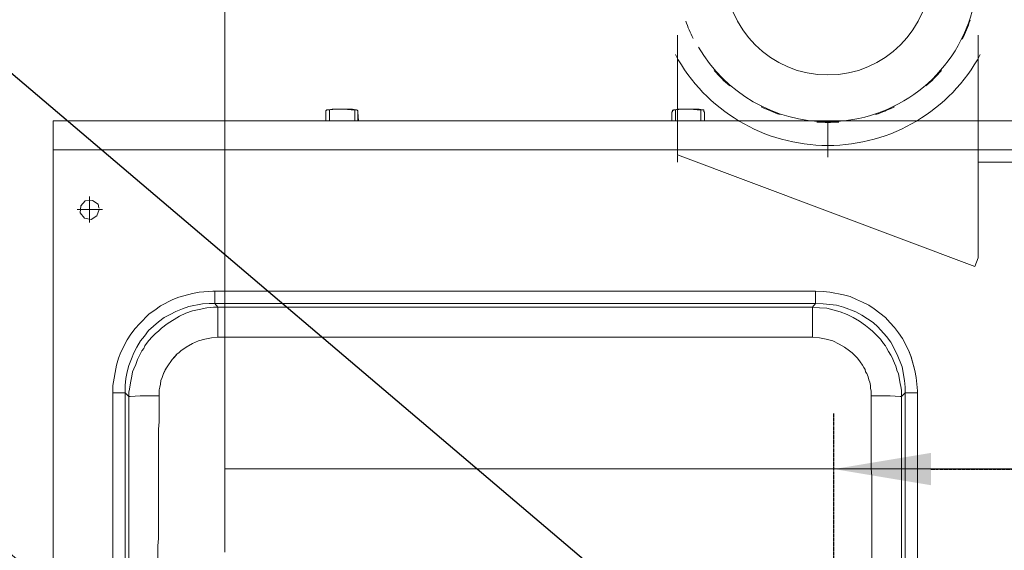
# Model space of a CAD drawing. Header units: millimetres. Extents: x -125266 to 274256, y -711690 to -301689.
# Tile 171 of 256: x -51838 to -51412, y -361320 to -361090. Entities that reach past the tile are written whole.
import ezdxf

# ---------------------------------------------------------------- set-up
doc = ezdxf.new("R2010")
doc.units = ezdxf.units.MM
doc.header["$PDMODE"] = 98
doc.linetypes.add('CONTINOUS', pattern=[0])
doc.linetypes.add('HIDDEN2', pattern=[0.1875, 0.125, -0.0625])
doc.layers.get('Defpoints').update_dxf_attribs({"lineweight": 5})
for name, color, linetype, lineweight in [('ARCH', 7, 'Continuous', 0), ('Equipment', 8, 'Continuous', 0), ('HOOD', 6, 'Continuous', 0), ('HVAC', 170, 'Continuous', 5), ('MEPTEK HVAC-Kitchen Exhaust Air Duct', 30, 'Continuous', 30), ('MEPTEK HVAC-Kitchen Fresh Air Duct', 3, 'Continuous', 30), ('MEPTEK-TEXT1', 7, 'Continuous', 30), ('P-PIPE', 3, 'Continuous', 9), ('P-PIPE-CNTR', 3, 'Continuous', 9)]:
    doc.layers.add(name, color=color, linetype=linetype, lineweight=lineweight)
doc.layers.add('Light Equipment', color=8, linetype='Continuous')
doc.layers.add('Model_Top', color=7, linetype='Continuous')
doc.styles.get("Standard").update_dxf_attribs({"font": 'ARIALN.TTF'})
doc.styles.add('Times New Roman', font='times.ttf', dxfattribs={"height": 150})
doc.dimstyles.new('ARA-125', dxfattribs={"dimtxt": 200, "dimasz": 75, "dimexe": 0, "dimexo": 75, "dimgap": 7.5, "dimtad": 0, "dimdec": 0, "dimrnd": 5, "dimdsep": 46, "dimtxsty": 'Times New Roman', "dimblk": 'ARCHTICK', "dimcen": 56.25, "dimdle": 56.25, "dimclrd": 256, "dimclre": 256, "dimclrt": 256, "dimazin": 3, "dimtfac": 1, "dimtdec": 0, "dimtix": 1, "dimtmove": 1, "dimatfit": 3, "dimfxl": 0, "dimtolj": 1, "dimlwd": -1, "dimlwe": 0, "dimarcsym": 0})
doc.dimstyles.new('Copy of Standard', dxfattribs={"dimtxt": 70, "dimasz": 42, "dimexe": 24, "dimexo": 24, "dimgap": 24, "dimtad": 1, "dimtoh": 1, "dimdec": 0, "dimzin": 0, "dimdsep": 46, "dimtxsty": 'Standard', "dimcen": 0.09, "dimadec": 0, "dimazin": 0, "dimtfac": 1, "dimtdec": 0, "dimtofl": 0, "dimtmove": 0, "dimatfit": 3, "dimfxl": 0, "dimtolj": 1, "dimtzin": 0, "dimarcsym": 0})

# ---------------------------------------------------------------- blocks, each defined once
blk = doc.blocks.new('A$Cd18de8f6')
at = {"layer": 'Equipment'}
for points in [[(0, 659.72), (0, 654.64), (0, 17.64)], [(25.92, 596.13), (25.92, 119.71), (27.53, 110.89), (28.33, 107.95), (29.4, 105.28), (32.07, 99.93), (33.67, 97.53), (35.54, 95.12), (37.41, 92.99), (41.69, 88.71), (44.09, 87.11), (46.5, 85.24), (51.84, 82.57), (54.51, 81.5), (60.39, 79.89), (63.33, 79.36), (69.21, 78.82), (70.01, 78.82), (330.26, 78.82), (333.47, 79.09), (336.41, 79.36), (342.29, 80.43), (345.23, 81.23), (347.9, 82.57), (350.57, 83.63), (353.24, 84.97), (355.65, 86.57), (360.46, 90.31), (362.33, 92.45), (364.47, 94.59), (366.07, 96.99), (367.94, 99.4), (370.61, 104.74), (371.68, 107.41), (373.28, 113.29), (373.82, 116.23), (374.35, 122.11), (374.35, 598.53)], [(374.35, 122.91), (369.01, 122.91), (369.01, 595.32), (367.41, 593.72), (367.14, 596.93), (366.07, 602.81), (365.27, 605.74), (363.93, 608.68), (362.86, 611.36), (361.26, 614.03), (357.52, 618.84), (355.38, 620.98), (354.31, 622.31)], [(25.92, 122.91), (31.27, 122.91), (31.27, 595.32), (25.92, 595.32)], [(45.43, 204.94), (45.43, 189.18), (45.7, 185.97), (45.7, 138.68), (45.96, 135.47), (45.96, 124.25), (37.68, 124.25), (33.4, 124.52), (32.87, 124.52), (32.87, 122.65), (33.14, 121.31), (33.4, 119.44), (33.67, 117.84), (33.94, 116.5), (34.21, 114.9), (34.47, 113.83), (35.01, 112.49), (35.81, 110.62), (36.61, 108.48), (38.48, 104.74), (39.28, 103.67), (39.82, 102.61), (41.42, 100.47), (43.02, 98.6), (44.36, 97.26), (45.7, 96.19), (47.03, 94.86), (49.44, 92.99), (54.78, 89.78), (57.45, 88.44), (60.39, 87.37), (63.33, 86.84), (66.54, 86.04), (69.48, 85.77), (71.35, 85.77), (328.93, 85.77), (331.87, 86.04), (335.07, 86.31), (340.95, 87.91), (343.89, 88.98), (346.56, 90.31), (349.24, 91.92), (351.91, 93.79), (353.24, 94.86), (354.85, 96.19), (358.32, 99.67), (359.66, 101.54), (360.46, 102.61), (360.99, 103.41), (361.79, 105.01), (362.86, 106.61), (363.4, 107.68), (363.93, 109.02), (364.47, 110.09), (365, 111.42), (365.54, 113.56), (366.07, 114.63), (366.6, 117.3), (366.87, 118.9), (367.14, 120.24), (367.41, 121.84), (367.41, 124.52), (369.01, 122.91), (369.01, 120.51), (368.74, 117.57), (367.67, 111.69), (365.54, 106.35), (362.86, 101), (360.99, 98.6), (357.25, 94.32), (355.11, 92.45), (350.31, 89.25), (347.63, 87.91), (342.29, 85.77), (339.35, 84.97), (333.47, 84.44), (330.26, 84.17), (328.93, 85.77), (328.93, 98.86), (71.35, 98.86), (71.35, 85.77), (70.01, 84.17), (67.61, 84.17), (64.67, 84.44), (58.79, 85.5), (56.12, 86.57), (53.18, 87.64), (50.77, 88.98), (48.1, 90.31), (45.7, 92.18), (41.42, 95.93), (39.55, 98.33), (37.95, 100.47), (36.34, 103.14), (35.01, 105.54), (33.94, 108.22), (32.87, 111.16), (32.07, 113.83), (31.53, 116.77), (31.27, 119.71), (31.27, 122.91), (32.87, 124.52), (32.87, 204.94)], [(45.96, 124.25), (45.96, 121.58), (46.23, 120.51), (46.5, 119.17), (46.76, 117.57), (47.3, 116.23), (47.83, 114.63), (48.64, 113.03), (49.44, 111.69), (51.57, 108.48), (52.64, 107.41), (53.71, 106.08), (54.51, 105.54), (55.32, 104.74), (57.72, 103.14), (60.39, 101.54), (63.06, 100.47), (65.74, 99.67), (68.68, 99.13), (71.35, 98.86)], [(328.93, 98.86), (331.87, 99.13), (334.81, 99.67), (337.75, 100.47), (340.42, 101.8), (342.82, 103.14), (344.96, 104.74), (346.03, 105.54), (348.43, 107.95), (349.5, 109.55), (350.57, 110.89), (351.11, 111.96), (351.64, 112.76), (351.91, 113.83), (352.44, 114.63), (352.98, 115.97), (353.24, 117.3), (353.78, 118.37), (354.05, 119.71), (354.05, 121.04), (354.31, 122.11), (354.31, 124.25)], [(70.01, 78.82), (70.01, 84.17), (330.26, 84.17), (330.26, 78.82)], [(20.04, 43.29), (20.04, 43.55), (18.98, 46.23), (16.57, 47.83), (13.63, 47.29), (11.76, 44.89), (12.03, 41.95), (13.9, 39.81), (17.11, 39.55), (19.51, 41.15), (19.78, 42.75)], [(15.77, 49.17), (15.77, 37.94)], [(21.38, 43.55), (10.43, 43.55)], [(0, 17.64), (400, 17.64), (800, 17.64)], [(0, 6.68), (0, 9.89), (0, 17.64), (0, 5.08)], [(2.68, 17.63), (0, 17.63)], [(27.79, 17.63), (15.23, 17.63)], [(128.8, 17.63), (40.62, 17.63)], [(154.18, 17.63), (141.35, 17.63)], [(254.91, 17.63), (166.74, 17.63)], [(280.3, 17.63), (267.74, 17.63)], [(381.3, 17.63), (292.86, 17.63)], [(406.42, 17.63), (393.86, 17.63)], [(800, 5.08), (400, 5.08), (0, 5.08)], [(118.11, 1.34), (118.11, 1.07), (118.37, 0.53), (118.64, 0.27), (119.71, 0.27), (119.71, 5.08)], [(119.18, 0.27), (118.91, 0.27), (118.37, 0.53), (118.11, 0.8), (118.11, 1.34), (118.11, 5.08)], [(130.67, 5.08), (130.67, 0.27), (131.47, 0.27), (131.73, 0.53), (132, 1.07)], [(131.2, 0.27), (131.47, 0.27), (131.73, 0.53), (132, 0.8), (132, 1.34), (132.27, 5.08)], [(132, 5.08), (132, 1.34), (132.27, 5.08)], [(268.01, 1.34), (268.27, 1.07), (268.27, 0.53), (268.81, 0.27), (269.61, 0.27), (269.61, 5.08)], [(269.08, 0.27), (268.81, 0.27), (268.27, 0.8), (268.01, 1.34), (268.01, 5.08)], [(280.57, 5.08), (280.57, 0.27), (281.63, 0.27), (281.9, 0.53), (281.9, 1.07)], [(281.1, 0.27), (281.63, 0.27), (281.63, 0.53), (281.9, 0.8), (282.17, 1.34), (282.17, 5.08)], [(282.17, 1.34), (282.17, 5.08), (282.17, 1.34)], [(118.11, 1.07), (118.11, 0.8)], [(119.18, 0.27), (119.71, 0.27), (122.65, 0), (125.86, 0), (129.06, 0.27), (130.67, 0.27), (131.2, 0.27)], [(132, 0.8), (132, 1.07), (132, 1.34)], [(268.27, 1.07), (268.27, 0.8)], [(269.08, 0.27), (269.61, 0.27), (272.55, 0), (275.76, 0), (278.96, 0.27), (280.57, 0.27), (281.1, 0.27)], [(281.9, 0.8), (281.9, 1.07), (282.17, 1.34)]]:
    blk.add_lwpolyline(points, dxfattribs=at)
for points in [[(367.41, 124.52), (366.87, 124.52), (362.6, 124.25), (354.31, 124.25), (354.31, 155.78), (354.58, 158.98), (354.58, 204.94), (354.58, 593.72), (367.41, 593.72), (367.41, 204.94)], [(118.11, 1.34), (118.11, 5.08)], [(268.01, 1.34), (268.01, 5.08)]]:
    blk.add_lwpolyline(points, close=True, dxfattribs=at)
for points in [[(125.32, 0), (123.18, 0), (121.31, 0), (119.44, 0.27)], [(131.2, 0.27), (129.33, 0), (127.19, 0), (125.32, 0)], [(275.22, 0), (273.35, 0), (271.21, 0), (269.34, 0.27)], [(281.37, 0.27), (279.23, 0), (277.36, 0), (275.22, 0)]]:
    blk.add_open_spline(points, degree=3, dxfattribs=at)
blk = doc.blocks.new('ARCH')
at = {"layer": 'Light Equipment', "lineweight": 0}
for points in [[(-51705.55, -361130.54), (-51705.55, -361130.27), (-51705.29, -361129.74), (-51705.02, -361129.47), (-51703.95, -361129.47), (-51703.95, -361134.28)], [(-51704.48, -361129.47), (-51704.75, -361129.47), (-51705.29, -361129.74), (-51705.55, -361130), (-51705.55, -361130.54), (-51705.55, -361134.28)], [(-51705.55, -361130.27), (-51705.55, -361130)], [(-51704.48, -361129.47), (-51703.95, -361129.47), (-51701.01, -361129.2), (-51697.8, -361129.2), (-51694.6, -361129.47), (-51693, -361129.47), (-51692.46, -361129.47)], [(-51693, -361134.28), (-51693, -361129.47), (-51692.19, -361129.47), (-51691.93, -361129.74), (-51691.66, -361130.27)], [(-51692.46, -361129.47), (-51692.19, -361129.47), (-51691.93, -361129.74), (-51691.66, -361130), (-51691.66, -361130.54), (-51691.39, -361134.28)], [(-51691.66, -361130), (-51691.66, -361130.27), (-51691.66, -361130.54)], [(-51691.66, -361134.28), (-51691.66, -361130.54), (-51691.39, -361134.28)], [(-51555.65, -361130.54), (-51555.39, -361130.27), (-51555.39, -361129.74), (-51554.85, -361129.47), (-51554.05, -361129.47), (-51554.05, -361134.28)], [(-51554.59, -361129.47), (-51554.85, -361129.47), (-51555.39, -361130), (-51555.65, -361130.54), (-51555.65, -361134.28)], [(-51555.39, -361130.27), (-51555.39, -361130)], [(-51554.59, -361129.47), (-51554.05, -361129.47), (-51551.11, -361129.2), (-51547.91, -361129.2), (-51544.7, -361129.47), (-51543.1, -361129.47), (-51542.56, -361129.47)], [(-51543.1, -361134.28), (-51543.1, -361129.47), (-51542.03, -361129.47), (-51541.76, -361129.74), (-51541.76, -361130.27)], [(-51542.56, -361129.47), (-51542.03, -361129.47), (-51542.03, -361129.74), (-51541.76, -361130), (-51541.49, -361130.54), (-51541.49, -361134.28)], [(-51541.76, -361130), (-51541.76, -361130.27), (-51541.49, -361130.54)], [(-51541.49, -361130.54), (-51541.49, -361134.28), (-51541.49, -361130.54)], [(-51823.66, -361135.88), (-51823.66, -361139.09), (-51823.66, -361146.84), (-51823.66, -361134.28)], [(-51023.66, -361134.28), (-51423.66, -361134.28), (-51823.66, -361134.28)], [(-51820.98, -361146.83), (-51823.66, -361146.83)], [(-51823.66, -361146.84), (-51423.66, -361146.84), (-51023.66, -361146.84)], [(-51823.66, -361788.92), (-51823.66, -361783.84), (-51823.66, -361146.84)], [(-51795.87, -361146.83), (-51808.43, -361146.83)], [(-51694.87, -361146.83), (-51783.04, -361146.83)], [(-51669.48, -361146.83), (-51682.31, -361146.83)], [(-51568.75, -361146.83), (-51656.92, -361146.83)], [(-51543.36, -361146.83), (-51555.92, -361146.83)], [(-51442.36, -361146.83), (-51530.8, -361146.83)], [(-51417.24, -361146.83), (-51429.8, -361146.83)], [(-51803.62, -361172.49), (-51803.62, -361172.75), (-51804.69, -361175.43), (-51807.09, -361177.03), (-51810.03, -361176.5), (-51811.9, -361174.09), (-51811.63, -361171.15), (-51809.76, -361169.01), (-51806.56, -361168.75), (-51804.15, -361170.35), (-51803.88, -361171.95)], [(-51807.89, -361178.37), (-51807.89, -361167.14)], [(-51802.28, -361172.75), (-51813.24, -361172.75)], [(-51797.74, -361725.33), (-51797.74, -361248.91), (-51796.13, -361240.09), (-51795.33, -361237.15), (-51794.26, -361234.48), (-51791.59, -361229.13), (-51789.99, -361226.73), (-51788.12, -361224.32), (-51786.25, -361222.19), (-51781.97, -361217.91), (-51779.57, -361216.31), (-51777.16, -361214.44), (-51771.82, -361211.77), (-51769.15, -361210.7), (-51763.27, -361209.09), (-51760.33, -361208.56), (-51754.45, -361208.03), (-51753.65, -361208.03), (-51493.4, -361208.03), (-51490.19, -361208.29), (-51487.25, -361208.56), (-51481.37, -361209.63), (-51478.43, -361210.43), (-51475.76, -361211.77), (-51473.09, -361212.83), (-51470.42, -361214.17), (-51468.01, -361215.77), (-51463.2, -361219.51), (-51461.33, -361221.65), (-51459.19, -361223.79), (-51457.59, -361226.19), (-51455.72, -361228.6), (-51453.05, -361233.94), (-51451.98, -361236.62), (-51450.38, -361242.49), (-51449.84, -361245.43), (-51449.31, -361251.31), (-51449.31, -361727.73)], [(-51753.65, -361208.03), (-51753.65, -361213.37), (-51493.4, -361213.37), (-51493.4, -361208.03)], [(-51778.23, -361334.14), (-51778.23, -361318.38), (-51777.97, -361315.17), (-51777.97, -361267.88), (-51777.7, -361264.67), (-51777.7, -361253.45), (-51785.98, -361253.45), (-51790.26, -361253.72), (-51790.79, -361253.72), (-51790.79, -361251.85), (-51790.52, -361250.51), (-51790.26, -361248.64), (-51789.99, -361247.04), (-51789.72, -361245.7), (-51789.45, -361244.1), (-51789.19, -361243.03), (-51788.65, -361241.69), (-51787.85, -361239.82), (-51787.05, -361237.68), (-51785.18, -361233.94), (-51784.38, -361232.87), (-51783.84, -361231.81), (-51782.24, -361229.67), (-51780.64, -361227.8), (-51779.3, -361226.46), (-51777.97, -361225.39), (-51776.63, -361224.06), (-51774.22, -361222.19), (-51768.88, -361218.98), (-51766.21, -361217.64), (-51763.27, -361216.58), (-51760.33, -361216.04), (-51757.12, -361215.24), (-51754.18, -361214.97), (-51752.31, -361214.97), (-51494.73, -361214.97), (-51491.79, -361215.24), (-51488.59, -361215.51), (-51482.71, -361217.11), (-51479.77, -361218.18), (-51477.1, -361219.51), (-51474.42, -361221.12), (-51471.75, -361222.99), (-51470.42, -361224.06), (-51468.81, -361225.39), (-51465.34, -361228.87), (-51464, -361230.74), (-51463.2, -361231.81), (-51462.67, -361232.61), (-51461.87, -361234.21), (-51460.8, -361235.81), (-51460.26, -361236.88), (-51459.73, -361238.22), (-51459.19, -361239.29), (-51458.66, -361240.62), (-51458.13, -361242.76), (-51457.59, -361243.83), (-51457.06, -361246.5), (-51456.79, -361248.11), (-51456.52, -361249.44), (-51456.26, -361251.04), (-51456.26, -361253.72), (-51454.65, -361252.11), (-51454.65, -361249.71), (-51454.92, -361246.77), (-51455.99, -361240.89), (-51458.13, -361235.55), (-51460.8, -361230.2), (-51462.67, -361227.8), (-51466.41, -361223.52), (-51468.55, -361221.65), (-51473.36, -361218.45), (-51476.03, -361217.11), (-51481.37, -361214.97), (-51484.31, -361214.17), (-51490.19, -361213.64), (-51493.4, -361213.37), (-51494.73, -361214.97), (-51494.73, -361228.07), (-51752.31, -361228.07), (-51752.31, -361214.97), (-51753.65, -361213.37), (-51756.05, -361213.37), (-51758.99, -361213.64), (-51764.87, -361214.71), (-51767.54, -361215.77), (-51770.48, -361216.84), (-51772.89, -361218.18), (-51775.56, -361219.51), (-51777.97, -361221.39), (-51782.24, -361225.13), (-51784.11, -361227.53), (-51785.71, -361229.67), (-51787.32, -361232.34), (-51788.65, -361234.75), (-51789.72, -361237.42), (-51790.79, -361240.36), (-51791.59, -361243.03), (-51792.13, -361245.97), (-51792.39, -361248.91), (-51792.39, -361252.11), (-51790.79, -361253.72), (-51790.79, -361334.14)], [(-51777.7, -361253.45), (-51777.7, -361250.78), (-51777.43, -361249.71), (-51777.16, -361248.37), (-51776.9, -361246.77), (-51776.36, -361245.43), (-51775.83, -361243.83), (-51775.03, -361242.23), (-51774.22, -361240.89), (-51772.09, -361237.68), (-51771.02, -361236.62), (-51769.95, -361235.28), (-51769.15, -361234.75), (-51768.35, -361233.94), (-51765.94, -361232.34), (-51763.27, -361230.74), (-51760.6, -361229.67), (-51757.93, -361228.87), (-51754.99, -361228.33), (-51752.31, -361228.07)], [(-51494.73, -361228.07), (-51491.79, -361228.33), (-51488.85, -361228.87), (-51485.91, -361229.67), (-51483.24, -361231), (-51480.84, -361232.34), (-51478.7, -361233.94), (-51477.63, -361234.75), (-51475.23, -361237.15), (-51474.16, -361238.75), (-51473.09, -361240.09), (-51472.55, -361241.16), (-51472.02, -361241.96), (-51471.75, -361243.03), (-51471.22, -361243.83), (-51470.68, -361245.17), (-51470.42, -361246.5), (-51469.88, -361247.57), (-51469.62, -361248.91), (-51469.62, -361250.24), (-51469.35, -361251.31), (-51469.35, -361253.45)], [(-51797.74, -361252.11), (-51792.39, -361252.11), (-51792.39, -361724.52), (-51797.74, -361724.52)], [(-51449.31, -361252.11), (-51454.65, -361252.11), (-51454.65, -361724.52), (-51456.26, -361722.92), (-51456.52, -361726.13), (-51457.59, -361732.01), (-51458.39, -361734.95), (-51459.73, -361737.88), (-51460.8, -361740.56), (-51462.4, -361743.23), (-51466.14, -361748.04), (-51468.28, -361750.18), (-51469.35, -361751.51)]]:
    blk.add_lwpolyline(points, dxfattribs=at)
for points in [[(-51705.55, -361130.54), (-51705.55, -361134.28)], [(-51555.65, -361130.54), (-51555.65, -361134.28)], [(-51456.26, -361253.72), (-51456.79, -361253.72), (-51461.06, -361253.45), (-51469.35, -361253.45), (-51469.35, -361284.98), (-51469.08, -361288.19), (-51469.08, -361334.14), (-51469.08, -361722.92), (-51456.26, -361722.92), (-51456.26, -361334.14)]]:
    blk.add_lwpolyline(points, close=True, dxfattribs=at)
for points in [[(-51698.34, -361129.2), (-51700.48, -361129.2), (-51702.35, -361129.2), (-51704.22, -361129.47)], [(-51692.46, -361129.47), (-51694.33, -361129.2), (-51696.47, -361129.2), (-51698.34, -361129.2)], [(-51548.44, -361129.2), (-51550.31, -361129.2), (-51552.45, -361129.2), (-51554.32, -361129.47)], [(-51542.29, -361129.47), (-51544.43, -361129.2), (-51546.3, -361129.2), (-51548.44, -361129.2)]]:
    blk.add_open_spline(points, degree=3, dxfattribs=at)
at = {"layer": 'Equipment', "lineweight": 30, "xscale": -1, "rotation": 180}
blk.add_blockref('A$Cd18de8f6', (-51823.66, -361129.2), dxfattribs=at)
blk = doc.blocks.new('Suspension_plate')
at = {"layer": 'Model_Top', "color": 5}
for p, q in [((90, -10), (90, 0)), ((10, -90, 83.14), (90, -10, 83.14)), ((36.83, -29.76, 83.14), (29.76, -22.69, 83.14)), ((22.69, -29.76, 83.14), (29.76, -36.83, 83.14)), ((0, -90, 83.14), (10, -90, 83.14))]:
    blk.add_line(p, q, dxfattribs=at)
for centre, start, end in [((26.22, -26.22, 83.14), 45, 225), ((33.29, -33.29, 83.14), 225, 45)]:
    blk.add_arc(centre, 5, start, end, dxfattribs=at)
blk = doc.blocks.new('H-06')
at = {"layer": 'Model_Top'}
blk.add_blockref('Suspension_plate', (-82795.9, -343385.22), dxfattribs=at)
blk = doc.blocks.new('A$C6072246C')
at = {"layer": 'P-PIPE', "color": 4, "lineweight": 13}
for p, q in [((-618.64, -2775.11), (-618.66, -3209.37)), ((-673.63, -3209.36), (-651.42, -3209.36)), ((-577.23, -3209.37), (-651.85, -3209.36)), ((-573.44, -3210.79), (-577.23, -3209.37)), ((-573.44, -3210.79), (-621.73, -3339.54)), ((-651.85, -3339.54), (-621.73, -3339.54)), ((-618.67, -3339.54), (-621.47, -3339.54))]:
    blk.add_line(p, q, dxfattribs=at)
at = {"layer": 'P-PIPE', "color": 1, "lineweight": 13}
for p, q in [((-485.78, -3535.61), (-485.74, -2775.12)), ((-2403.24, -3535.45), (-449.67, -3535.57))]:
    blk.add_line(p, q, dxfattribs=at)
at = {"layer": 'P-PIPE', "color": 4, "lineweight": 13, "flags": 128}
blk.add_lwpolyline([(-651.44, -3339.54), (-659.75, -3339.54), (-673.66, -3339.54)], dxfattribs=at)
at = {"layer": 'P-PIPE', "color": 4, "lineweight": 13}
for radius, start, end in [(75, 359.9967, 61.6794), (64.69, 359.9967, 74.9967), (65, 63.559, 71.4343), (65, 40.794, 49.1993), (44.45, 0, 180), (65, 18.559, 26.4343), (65, 359.9967, 4.1993), (44.45, 180, 0), (64.69, 299.9967, 359.9967), (75, 298.314, 359.9967), (65, 355.794, 359.9967), (65, 333.559, 341.4343), (65, 310.794, 319.1993), (65, 288.9506, 296.1319)]:
    blk.add_arc((-700.82, -3274.45), radius, start, end, dxfattribs=at)
at = {"layer": 'P-PIPE-CNTR', "color": 4, "lineweight": 13}
blk.add_line((-635.97, -3274.45), (-620.82, -3274.45), dxfattribs=at)
blk = doc.blocks.new('_ArchTick')
at = {"color": 0, "linetype": 'ByBlock', "const_width": 0.15}
blk.add_lwpolyline([(-0.5, -0.5), (0.5, 0.5)], dxfattribs=at)
blk = doc.blocks.new('*D1656')
at = {"layer": 'Defpoints', "color": 0, "transparency": 16777216}
for p in [(-52573.38, -360787.26, 5.05), (-51685.49, -361454.91), (-51728.31, -361505.31, 1.65)]:
    blk.add_point(p, dxfattribs=at)
at = {"layer": 'MEPTEK HVAC-Kitchen Exhaust Air Duct', "color": 0, "linetype": 'HIDDEN2', "lineweight": -2, "transparency": 16777216}
for p, q in [((-52557.84, -360768.97), (-52515.02, -360718.58)), ((-52498.55, -360764.06), (-51717.5, -361427.72)), ((-51712.77, -361487.02), (-51669.95, -361436.62))]:
    blk.add_line(p, q, dxfattribs=at)
at = {"layer": 'MEPTEK HVAC-Kitchen Exhaust Air Duct', "color": 0, "transparency": 16777216}
for points in [[(-52494.02, -360758.73), (-52503.08, -360769.39), (-52530.56, -360736.86)], [(-51712.97, -361422.38), (-51722.03, -361433.05), (-51685.49, -361454.91)]]:
    blk.add_solid(points, dxfattribs=at)
at = {"layer": 'MEPTEK HVAC-Kitchen Exhaust Air Duct', "color": 0, "transparency": 16777216, "insert": (-52069.34, -361050.36), "char_height": 70, "attachment_point": 5, "rotation": 319.6456, "bg_fill": 3, "box_fill_scale": 1.1, "bg_fill_color": 256, "bg_fill_true_color": 13158600, "bg_fill_transparency": 0}
blk.add_mtext('\\A1;1109', dxfattribs=at)
blk = doc.blocks.new('*D1657')
at = {"layer": 'Defpoints', "color": 0, "transparency": 16777216}
for p in [(-49351.19, -361285.15), (-51485.5, -361594.54, 1.51), (-49351.19, -361594.54, 0.02)]:
    blk.add_point(p, dxfattribs=at)
at = {"layer": 'MEPTEK HVAC-Kitchen Exhaust Air Duct', "color": 0, "linetype": 'HIDDEN2', "lineweight": -2, "transparency": 16777216}
for p, q in [((-51485.5, -361570.54), (-51485.5, -361261.15)), ((-49351.19, -361570.54), (-49351.19, -361261.15)), ((-51443.5, -361285.15), (-49393.19, -361285.15))]:
    blk.add_line(p, q, dxfattribs=at)
at = {"layer": 'MEPTEK HVAC-Kitchen Exhaust Air Duct', "color": 0, "transparency": 16777216}
for points in [[(-51443.5, -361278.15), (-51443.5, -361292.15), (-51485.5, -361285.15)], [(-49393.19, -361278.15), (-49393.19, -361292.15), (-49351.19, -361285.15)]]:
    blk.add_solid(points, dxfattribs=at)
at = {"layer": 'MEPTEK HVAC-Kitchen Exhaust Air Duct', "color": 0, "transparency": 16777216, "insert": (-50418.34, -361225.41), "char_height": 70, "attachment_point": 5, "bg_fill": 3, "box_fill_scale": 1.1, "bg_fill_color": 256, "bg_fill_true_color": 13158600, "bg_fill_transparency": 0}
blk.add_mtext('\\A1;2134', dxfattribs=at)

msp = doc.modelspace()

# ---------------------------------------------------------------- linework, layer by layer
at = {"layer": 'MEPTEK HVAC-Kitchen Exhaust Air Duct'}
msp.add_line((-51582.62, -361333.85, 1.65), (-52427.69, -360615.8, 4.49), dxfattribs=at)

# ---------------------------------------------------------------- block references
at = {"layer": 'ARCH'}
msp.add_blockref('ARCH', (0, 0), dxfattribs=at)
at = {"layer": 'HOOD'}
msp.add_blockref('H-06', (30912.24, -17619.32), dxfattribs=at)
at = {"layer": 'HVAC', "rotation": 270}
msp.add_blockref('A$C6072246C', (-48213.67, -361770.81), dxfattribs=at)

# ---------------------------------------------------------------- leaders
at = {"layer": 'MEPTEK HVAC-Kitchen Fresh Air Duct', "linetype": 'CONTINOUS', "lineweight": -2, "ltscale": 25}
msp.add_leader([(-52439.53, -359997.67, -11.79), (-52439.53, -362710.48, -11.79), (-50711.38, -362710.48, -11.79)], dimstyle='ARA-125', override={"dimtxt": 150, "dimasz": 150}, dxfattribs=at)

# ---------------------------------------------------------------- next in the draw order: dimensions: what is measured, and where the dimension line sits
at = {"layer": 'MEPTEK HVAC-Kitchen Exhaust Air Duct'}
dim = msp.add_aligned_dim(p1=(-52573.38, -360787.26, 5.05), p2=(-51728.31, -361505.31, 1.65), distance=66.13, dimstyle='Copy of Standard', override={"dimfxl": 1.66875, "dimtfill": 1, "dimarcsym": 2}, dxfattribs=at)
dim.commit()
dim.dimension.update_dxf_attribs({"geometry": '*D1656', "text_midpoint": (-52069.34, -361050.36)})
dim = msp.add_linear_dim(base=(-49351.19, -361285.15), p1=(-51485.5, -361594.54, 1.51), p2=(-49351.19, -361594.54, 0.02), dimstyle='Copy of Standard', override={"dimfxl": 1.66875, "dimtfill": 1, "dimarcsym": 2}, dxfattribs=at)
dim.commit()
dim.dimension.update_dxf_attribs({"geometry": '*D1657', "text_midpoint": (-50418.34, -361225.41)})

# ---------------------------------------------------------------- next in the draw order: texts
at = {"layer": 'MEPTEK-TEXT1', "char_height": 350, "attachment_point": 1}
for s, insert, width in [('{\\fCalibri|b0|i0|c0|p34;\\H1.28571x;\\C1;GENERAL GUIDELINES-HVAC :\\P\\fArial Narrow|b0|i0|c0|p34;\\H0.88889x;\\C256;\\P\\fCalibri|b0|i0|c0|p34;\\C4;DUCTING :\\H0.875x;\\P\\pi-1050,l1050,t1050;\\C256;1.^IDUCTING SHALL BE IN ACCORDANCE WITH IS 655, GALVANIZED IRON SHEET TO BE USED FOR ALL DUCTING WORKS. THERMAL INSULATION ON DUCTS SHALL BE 19 MM THICK. CLOSED CELL CLASS “O” BS 476 PART 6-7 FM APPROVED NITRILE RUBBER ELASTOMERIC INSULATION THERMAL CONDUCTIVITY 0.033 WATTS PER METER-KELVIN (W/(M.K)) AT 0°C FOR AIR CONDITIONING DUCTING. \\P2.^ITHERMAL INSULATION ON KITCHEN EXHAUST DUCTING SHALL BE 80 MM THICK ALUMINUM FOIL FACED RESIN BONDED FIBRE GLASS WOOL OF DENSITY NOT LESS THAN 48 KG/M3.\\P3.^ITHERMAL INSULATION ON FRESH AIR, SUPPLY AIR AND RETURN AIR SHALL BE 19MM THICK CLOSED CELL ANTI-MICROBIAL CLASS “O” BS 476 AND PART 6 & 7 FM APPROVED NITRILE RUBBER ELASTOMERIC INSULATION THERMAL CONDUCTIVITY 0.033 WATTS PER METER-KELVIN (W/ (M\\fArial|b0|i0|c0|p34;.\\fCalibri|b0|i0|c0|p34;K)) AT 0°C.\\P4.^IAPPROPRIATE NUMBER OF TRAP DOORS SHALL BE PROVIDED IN KITCHEN EXHAUST DUCTING FOR OIL/GREASE CLEANING PURPOSE.\\P5.^IDUCTING INSTALLATION WITH RESPECT TO FRESH AIR INTAKE, KITCHEN EXHAUST OUT FROM LOCATION UP TO LOUVERS AT FAÇADE SHALL BE IN THE SCOPE OF CONCESSIONER INCLUDING AIR WASHER, EXHAUST FAN SECTION DRY SCRUBBER ETC.\\P6.^IEACH AND EVERY KITCHEN EXHAUST HOOD SHOULD BE EQUIPPED WITH UL LISTED, WET CHEMICAL BASED, MECHANICALLY OPERATED, AUTOMATIC FIRE SUPPRESSION SYSTEM. SEPARATE DRAWING TO BE SUBMITTED FOR HOOD SUPPRESSION SYSTEM.\\P7.^ISUPPORTING OF DUCTING TO BE DONE WITH USING ANGLE 50X 50 X 5MM AND TIE ROD OF SIZE MINIMUM 10 MM DIA/ AS PER DUCT SIZE.\\P8.^IPOST COMPLETION OF ONSITE WORK, CONCESSIONAIRE HAS TO SHARE TESTING AND COMMISSIONING REPORT WITH DIAL.\\P9.^IINTEGRATION WITH FIRE ALARM SYSTEM, SO THAT AHU GET SWITCHED OFF IN CASE OF ANY FIRE INCIDENT.\\P10.^IFOR EQUIPMENT PLACEMENT STRUCTURAL DETAILS TO BE APPROVED BY STRUCTURAL CONSULTANT AND SAME TO BE SHARE WITH DIAL.\\P11.^ITRAP DOOR WITH PROPER ACCESS TO BE PROVIDED FOR FILTER AND COPPER COIL CLEANING.\\P12.^IKITCHEN VENTILATION SHALL COMPLY TO NFPA 96 GUIDELINE.}', (-102876.11, -301696.9), 28043.4288), ('{\\fCalibri|b0|i0|c0|p34;\\H1.28571x;\\C1;CHILLED WATER PIPING:-\\H0.77778x;\\P\\pi-1050,l1050,t1050;\\C256;1.^ICHILLED WATER PIPING SHALL BE CONFIRMING TO IS:1239 PART I CLASS ‘C’ HEAVY AND FITTING SHALL BE CONFORMING TO ASTM A-105,3000LBS SOCKET WELD END (UP TO 50MM) & 1S:1239 PART-II HEAVY/ASTM A-234 WPB, GR.B BUTT WELD FITTING ( ABOVE 50NB PIPE SIZE)\\P2.^IPIPING CONNECTION SHOULD BE SOCKET WELDED UP TO 50NB SIZE AND SHALL BE BUTT WELD ABOVE 50NB PIPE SIZE. PIPE FLANGES SHOULD BE CONFIRMING TO ASTM A-105 # 150 SORF AND FLANGE DIMENSION SHOULD BE IN ACCORDANCE WITH ASME/ANSI B 16.5 (150 SORF), FITTING TO FITTING WELDING IS NOT ALLOWED. NOZZLE CONNECTIONS/THREDOLETS/WELDOLETS ARE NOT ALLOWED BY PUNCTURING THE PIPE. ONLY EQUAL/UNEQUAL TEE’S SHALL BE USED FOR BRANCH CONNECTION FROM HEADER. SOCKET WELD END TEE SHOULD BE USED FOR BRANCH CONNECTION (UP-TO -50NB PIPE SIZE) W.R.T TO PRESSURE GAUGE/TEMPERATURE GAUGE/AIR VENT/DRAIN POINT ETC.\\P3.^IPOST INSTALLATION CLEARANCE BY DIAL, CHW PIPING SHALL BE TESTED @15KGF/CM2 HYDROSTATICS PRESSURE FOR 24HRS HOLD TIME AND TESTING SHOULD BE WITNESSED TO DIAL TEAM.\\P4.^ITHERMAL INSULATION ON CHW AND CONDENSATE DRAIN PIPING LINE SHALL BE 25MM THICK. CLOSED CELL ANTI-MICROBIAL CLASS “O” BS 476 AND PART 6 & 7 FM APPROVED NITRILE RUBBER ELASTOMERIC INSULATION THERMAL CONDUCTIVITY 0.033 WATTS PER METER-KELVIN (W/ (M\\fArial|b0|i0|c0|p34;⋅\\fCalibri|b0|i0|c0|p34;K)) AT 0°C.\\P5.^ICONDENSATE DRAIN PIPING SHALL BE COMPLYING TO IS 4985 CLASS 3 UPVC PIPE. SOLVENT CEMENT COMPLYING WITH ASTM D2564 SHALL BE USED FOR JOINTS.\\P6.^IFOR CEILING SUSPENDED CHILLED WATER PIPE:  PIPE SHOULD BE HANGED WITH TIE ROD OF SIZE MINIMUM 10 MM DIA.}', (-102709.02, -319968), 24849.3539)]:
    msp.add_mtext(s, dxfattribs=dict(at, insert=insert, width=width))

doc.saveas('drawing.dxf')
